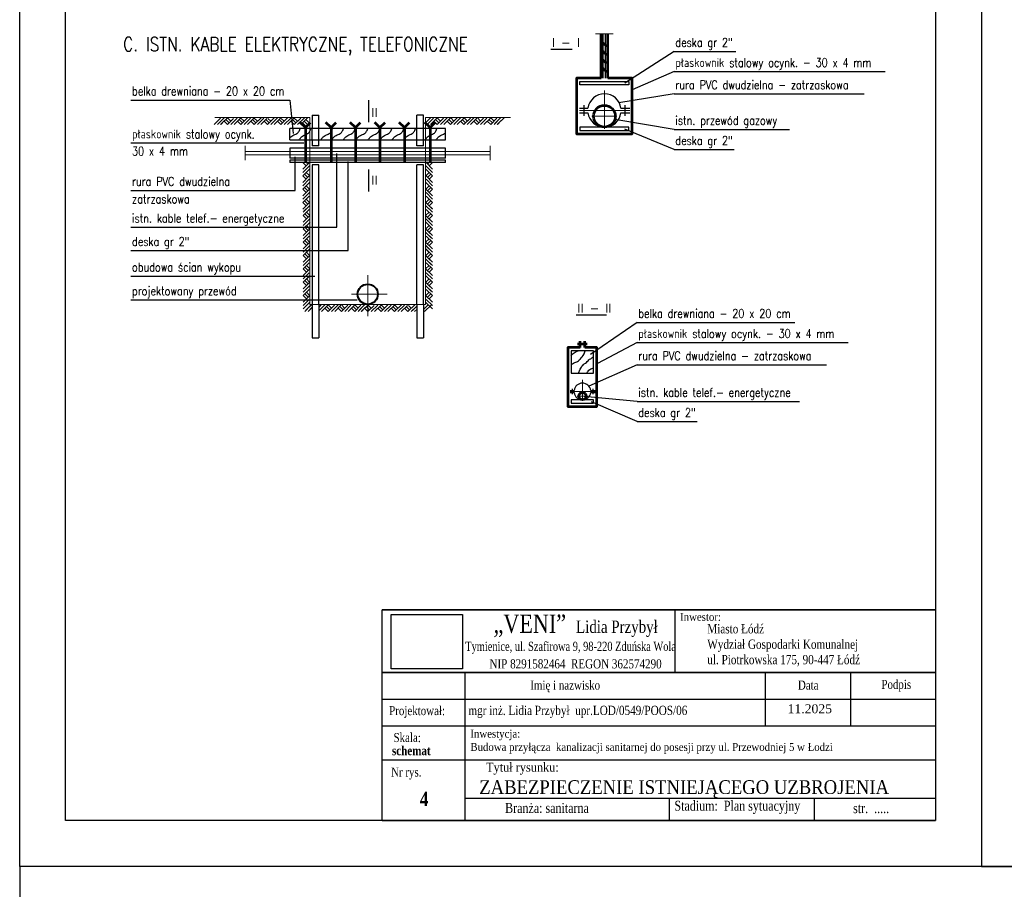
# Model space of a CAD drawing. Header units: millimetres. Extents: x -585 to 636, y -2124 to -85.
# Tile 5 of 19: x 6 to 221, y -981 to -791. Entities that reach past the tile are written whole.
import ezdxf

# ---------------------------------------------------------------- set-up
doc = ezdxf.new("R2010")
doc.units = ezdxf.units.MM
doc.header["$LTSCALE"] = 2
doc.header["$XCLIPFRAME"] = 2
doc.linetypes.add('ACAD_ISO02W100', pattern=[15, 12, -3])
doc.linetypes.add('ACAD_ISO10W100', pattern=[18.5, 12, -3, 0.5, -3])
for name, color, linetype, lineweight in [('A-osie', 4, 'ACAD_ISO10W100', 20), ('Druty-płaskownik', 1, 'Continuous', 53), ('linie pomocn', 2, 'Continuous', 30), ('linie przerywane', 6, 'ACAD_ISO02W100', 20), ('Proj Wodociąg', 5, 'Continuous', 40), ('proj_opis', 7, 'Continuous', 25), ('TEREN', 3, 'Continuous', 15), ('V_tabelka', 250, 'Continuous', 25)]:
    doc.layers.add(name, color=color, linetype=linetype, lineweight=lineweight)
for name, color, linetype in [('AS-opis', 1, 'Continuous'), ('KRESKOWANIE', 7, 'Continuous'), ('Tytuł', 1, 'Continuous')]:
    doc.layers.add(name, color=color, linetype=linetype)
doc.styles.get("Standard").update_dxf_attribs({"font": 'simplex.shx', "width": 0.8})
doc.styles.add('Styl1', font='times.ttf', dxfattribs={"width": 0.8})
picture_1 = doc.add_image_def('image1.jpg', size_in_pixel=(925, 532))

msp = doc.modelspace()

# ---------------------------------------------------------------- linework, layer by layer
for points in [[(216.0076, -976.2637), (6.0076, -976.2637), (6.0076, -679.2637), (216.0076, -679.2637)], [(216.0076, -976.2637), (636.0076, -976.2637), (636.0076, -679.2637), (216.0076, -679.2637)], [(206.0076, -966.2637), (16.0076, -966.2637), (16.0076, -689.2637), (206.0076, -689.2637)], [(6.0076, -1273.2637), (426.0076, -1273.2637), (426.0076, -976.2637), (6.0076, -976.2637)]]:
    msp.add_lwpolyline(points, close=True)
at = {"layer": 'A-osie', "ltscale": 5}
for p, q in [((131.7399, -794.362), (135.6279, -794.362)), ((133.6839, -815.1456), (133.6839, -806.7603)), ((128.2798, -811.129), (139.2118, -811.129)), ((130.9209, -812.3983), (136.4311, -812.3983)), ((55.2736, -822.0121), (55.2736, -818.8484)), ((108.7336, -822.0121), (108.7336, -818.8484)), ((82.0036, -856.0461), (82.0036, -847.1266)), ((78.4821, -851.2702), (86.2679, -851.2702)), ((128.8933, -874.5771), (128.8933, -869.985)), ((126.1913, -872.5119), (131.6573, -872.5119)), ((127.7699, -873.5245), (129.9782, -873.5245))]:
    msp.add_line(p, q, dxfattribs=at)
at = {"layer": 'A-osie', "linetype": 'ACAD_ISO02W100', "ltscale": 5}
for p, q in [((108.7336, -820.0538), (55.2736, -820.0538)), ((108.7336, -820.7828), (55.2736, -820.7828))]:
    msp.add_line(p, q, dxfattribs=at)
at = {"layer": 'Druty-płaskownik'}
for p, q in [((132.9549, -804.082), (132.9549, -794.362)), ((134.4129, -804.082), (134.4129, -794.362)), ((68.3956, -814.8551), (67.264, -813.7235)), ((68.3956, -814.8551), (69.5272, -813.7235)), ((73.9846, -814.8551), (72.853, -813.7235)), ((73.9846, -814.8551), (75.1162, -813.7235)), ((79.3306, -814.8551), (78.199, -813.7235)), ((79.3306, -814.8551), (80.4622, -813.7235)), ((84.6766, -814.8551), (83.545, -813.7235)), ((84.6766, -814.8551), (85.8082, -813.7235)), ((90.0226, -814.8551), (88.891, -813.7235)), ((90.0226, -814.8551), (91.1542, -813.7235)), ((95.6116, -814.8551), (94.48, -813.7235)), ((95.6116, -814.8551), (96.7432, -813.7235)), ((68.3956, -814.8551), (68.3956, -822.4838)), ((73.9846, -814.8551), (73.9846, -822.4838)), ((79.3306, -814.8551), (79.3306, -822.4838)), ((84.6766, -814.8551), (84.6766, -822.4838)), ((90.0226, -814.8551), (90.0226, -822.4838)), ((95.6116, -814.8551), (95.6116, -822.4838)), ((127.8007, -862.095), (129.9401, -862.095)), ((128.4073, -862.9134), (128.4073, -861.5267)), ((129.3793, -862.9134), (129.3793, -861.5267))]:
    msp.add_line(p, q, dxfattribs=at)
for points in [[(132.9549, -804.082), (127.6089, -804.082), (127.6089, -816.232), (139.7589, -816.232), (139.7589, -804.082), (134.4129, -804.082)], [(128.4073, -862.9134), (125.7343, -862.9134), (125.7343, -875.7924), (132.0523, -875.7924), (132.0523, -862.9134), (129.3793, -862.9134)]]:
    msp.add_lwpolyline(points, dxfattribs=at)
for centre, radius in [((133.6839, -812.3983), 2.3757), ((128.8933, -873.5245), 0.8099)]:
    msp.add_circle(centre, radius, dxfattribs=at)
for points in [[(132.9549, -795.7161), (133.4084, -796.4552), (133.8727, -797.109), (134.4129, -796.9177)], [(132.9549, -797.5949), (133.4084, -798.334), (133.8727, -798.9879), (134.4129, -798.8291)], [(132.9549, -799.4474), (133.4084, -800.1865), (133.8727, -800.8403), (134.4129, -800.6063)], [(132.9549, -801.2998), (133.4084, -802.0389), (133.8727, -802.6927), (134.4129, -802.5176)]]:
    msp.add_open_spline(points, degree=3, dxfattribs=at)
at = {"layer": 'KRESKOWANIE'}
for p, q in [((133.4409, -804.082), (133.4409, -794.362)), ((133.9269, -804.082), (133.9269, -794.362)), ((148.9412, -798.223), (138.1558, -805.1438)), ((148.9412, -798.223), (162.4087, -798.223)), ((148.9412, -802.6278), (139.7589, -806.5804)), ((148.9412, -802.6278), (194.9621, -802.6278)), ((148.9412, -807.4811), (136.8701, -809.4573)), ((148.9412, -807.4811), (190.4305, -807.4811)), ((30.2976, -808.8417), (65.0086, -808.8417)), ((65.0086, -808.8417), (65.6936, -816.1736)), ((148.9412, -815.2571), (135.9537, -813.0995)), ((148.9412, -819.6575), (138.1558, -815.2391)), ((148.9412, -815.2571), (174.093, -815.2571)), ((30.2976, -818.2295), (68.0253, -818.2295)), ((66.1387, -828.5849), (66.1387, -821.2571)), ((75.2245, -836.6201), (75.2245, -820.5315)), ((148.9412, -819.6575), (162.0308, -819.6575)), ((77.7176, -841.7229), (77.7176, -822.2483)), ((30.2976, -828.5849), (66.1387, -828.5849)), ((30.2976, -836.6201), (75.2245, -836.6201)), ((30.2976, -841.7229), (77.7176, -841.7229)), ((30.2976, -847.2987), (70.4484, -847.2987)), ((30.2976, -852.4961), (79.7069, -852.4961)), ((140.8557, -857.4196), (130.6523, -864.4603)), ((140.8557, -857.4196), (175.2415, -857.4196)), ((140.8557, -861.8245), (132.2106, -866.4328)), ((140.8557, -861.8245), (186.8765, -861.8245)), ((140.8557, -866.6778), (130.272, -871.3199)), ((140.8557, -866.6778), (182.164, -866.6778)), ((140.8557, -874.6796), (129.3018, -873.5905)), ((140.8557, -879.08), (130.8601, -874.7378)), ((140.8557, -874.6796), (176.2803, -874.6796)), ((140.8557, -879.08), (153.9453, -879.08))]:
    msp.add_line(p, q, dxfattribs=at)
for points, knots in [([(64.9936, -817.1167), (65.0118, -817.0951), (65.1368, -816.9469), (65.3889, -816.6585), (65.9905, -816.4176), (66.6881, -816.1689), (67.0578, -815.5916), (67.1852, -815.219), (67.2454, -815.0981)], [30.50281982, 30.50281982, 30.50281982, 30.50281982, 33.96372125, 54.24219234, 76.8804168, 113.03727686, 142.20558102, 158.98126437, 158.98126437, 158.98126437, 158.98126437]), ([(67.0205, -817.5281), (67.1489, -817.369), (67.3822, -817.0829), (67.7532, -816.6585), (68.3548, -816.4176), (69.0524, -816.1689), (69.4222, -815.5916), (69.5495, -815.219), (69.6098, -815.0981)], [8.6174082, 8.6174082, 8.6174082, 8.6174082, 33.96372125, 54.24219234, 76.8804168, 113.03727686, 142.20558102, 158.98126437, 158.98126437, 158.98126437, 158.98126437]), ([(71.7492, -817.5281), (71.8776, -817.369), (72.1108, -817.0829), (72.4818, -816.6585), (73.0835, -816.4176), (73.781, -816.1689), (74.1508, -815.5916), (74.2782, -815.219), (74.3384, -815.0981)], [8.6174082, 8.6174082, 8.6174082, 8.6174082, 33.96372125, 54.24219234, 76.8804168, 113.03727686, 142.20558102, 158.98126437, 158.98126437, 158.98126437, 158.98126437]), ([(74.1135, -817.5281), (74.2419, -817.369), (74.4752, -817.0829), (74.8462, -816.6585), (75.4478, -816.4176), (76.1454, -816.1689), (76.5151, -815.5916), (76.6425, -815.219), (76.7027, -815.0981)], [8.6174082, 8.6174082, 8.6174082, 8.6174082, 33.96372125, 54.24219234, 76.8804168, 113.03727686, 142.20558102, 158.98126437, 158.98126437, 158.98126437, 158.98126437]), ([(76.667, -817.5281), (76.7954, -817.369), (77.0286, -817.0829), (77.3996, -816.6585), (78.0013, -816.4176), (78.6988, -816.1689), (79.0686, -815.5916), (79.1959, -815.219), (79.2562, -815.0981)], [8.6174082, 8.6174082, 8.6174082, 8.6174082, 33.96372125, 54.24219234, 76.8804168, 113.03727686, 142.20558102, 158.98126437, 158.98126437, 158.98126437, 158.98126437]), ([(79.4229, -817.5281), (79.5513, -817.369), (79.7845, -817.0829), (80.1555, -816.6585), (80.7572, -816.4176), (81.4547, -816.1689), (81.8245, -815.5916), (81.9519, -815.219), (82.0121, -815.0981)], [8.6174082, 8.6174082, 8.6174082, 8.6174082, 33.96372125, 54.24219234, 76.8804168, 113.03727686, 142.20558102, 158.98126437, 158.98126437, 158.98126437, 158.98126437]), ([(82.0709, -817.5281), (82.1993, -817.369), (82.4326, -817.0829), (82.8036, -816.6585), (83.4052, -816.4176), (84.1028, -816.1689), (84.4725, -815.5916), (84.5999, -815.219), (84.6601, -815.0981)], [8.6174082, 8.6174082, 8.6174082, 8.6174082, 33.96372125, 54.24219234, 76.8804168, 113.03727686, 142.20558102, 158.98126437, 158.98126437, 158.98126437, 158.98126437]), ([(84.6874, -817.5281), (84.8158, -817.369), (85.0491, -817.0829), (85.4201, -816.6585), (86.0217, -816.4176), (86.7193, -816.1689), (87.089, -815.5916), (87.2164, -815.219), (87.2767, -815.0981)], [8.6174082, 8.6174082, 8.6174082, 8.6174082, 33.96372125, 54.24219234, 76.8804168, 113.03727686, 142.20558102, 158.98126437, 158.98126437, 158.98126437, 158.98126437]), ([(87.3039, -817.5281), (87.4324, -817.369), (87.6656, -817.0829), (88.0366, -816.6585), (88.6382, -816.4176), (89.3358, -816.1689), (89.7056, -815.5916), (89.8329, -815.219), (89.8932, -815.0981)], [8.6174082, 8.6174082, 8.6174082, 8.6174082, 33.96372125, 54.24219234, 76.8804168, 113.03727686, 142.20558102, 158.98126437, 158.98126437, 158.98126437, 158.98126437]), ([(89.8574, -817.5281), (89.9858, -817.369), (90.2191, -817.0829), (90.5901, -816.6585), (91.1917, -816.4176), (91.8893, -816.1689), (92.259, -815.5916), (92.3864, -815.219), (92.4466, -815.0981)], [8.6174082, 8.6174082, 8.6174082, 8.6174082, 33.96372125, 54.24219234, 76.8804168, 113.03727686, 142.20558102, 158.98126437, 158.98126437, 158.98126437, 158.98126437]), ([(94.5321, -817.5281), (94.6605, -817.369), (94.8938, -817.0829), (95.2648, -816.6585), (95.8664, -816.4176), (96.564, -816.1689), (96.9337, -815.5916), (97.0611, -815.219), (97.1213, -815.0981)], [8.6174082, 8.6174082, 8.6174082, 8.6174082, 33.96372125, 54.24219234, 76.8804168, 113.03727686, 142.20558102, 158.98126437, 158.98126437, 158.98126437, 158.98126437]), ([(96.928, -817.5281), (97.0564, -817.369), (97.2896, -817.0829), (97.6606, -816.6585), (98.2623, -816.4176), (98.7588, -816.2405), (98.9921, -816.0246), (99.0136, -816.0031)], [8.6174082, 8.6174082, 8.6174082, 8.6174082, 33.96372125, 54.24219234, 76.8804168, 113.03727686, 116.8619177, 116.8619177, 116.8619177, 116.8619177]), ([(126.4633, -866.7141), (126.5471, -866.619), (126.7635, -866.3955), (127.3286, -866.1692), (128.0262, -865.9205), (128.3944, -865.3456), (129.1619, -864.6596), (129.488, -863.6424)], [38.76212606, 38.76212606, 38.76212606, 38.76212606, 54.24219234, 76.8804168, 113.03727686, 142.20558102, 158.64048664, 158.64048664, 158.64048664, 158.64048664]), ([(126.4633, -864.7487), (126.583, -864.5401), (126.7489, -864.3409), (127.0449, -864.0023), (127.5045, -863.8182), (127.8185, -863.702), (127.9485, -863.6424)], [22.4018762, 22.4018762, 22.4018762, 22.4018762, 33.96372125, 54.24219234, 76.8804168, 94.35940373, 94.35940373, 94.35940373, 94.35940373]), ([(128.0171, -868.5024), (128.6882, -867.1059), (128.9158, -866.8272), (129.2805, -866.4101), (129.8821, -866.1692), (130.3781, -865.3717), (130.9277, -865.3442), (131.0586, -865.0196), (131.3233, -864.8459)], [9.7919865, 9.7919865, 9.7919865, 9.7919865, 33.96372125, 54.24219234, 76.8804168, 113.03727686, 142.20558102, 155.85712297, 155.85712297, 155.85712297, 155.85712297]), ([(129.8332, -868.5024), (129.9921, -868.2134), (130.1665, -868.0035), (130.4718, -867.6542), (130.9137, -867.4772), (131.2092, -867.3674), (131.3233, -867.3176)], [20.69507037, 20.69507037, 20.69507037, 20.69507037, 33.96372125, 54.24219234, 76.8804168, 92.04268586, 92.04268586, 92.04268586, 92.04268586])]:
    msp.add_open_spline(points, degree=3, knots=knots, dxfattribs=at)
at = {"layer": 'linie pomocn'}
for p, q in [((121.9643, -797.7585), (126.6262, -797.7585)), ((82.1746, -808.8466), (82.1746, -813.6748)), ((129.2213, -809.9413), (129.2213, -812.3021)), ((138.1465, -809.9413), (138.1465, -812.3021)), ((69.8536, -812.1688), (69.8536, -815.0981)), ((69.8536, -812.1688), (71.3116, -812.1688)), ((71.3116, -815.0981), (71.3116, -812.1688)), ((92.6956, -815.0981), (92.6956, -812.1688)), ((94.1536, -812.1688), (92.6956, -812.1688)), ((94.1536, -815.0981), (94.1536, -812.1688)), ((128.2798, -810.643), (130.0714, -810.643)), ((128.2798, -811.615), (130.0714, -811.615)), ((137.2963, -810.643), (139.2118, -810.643)), ((137.2963, -811.615), (139.2118, -811.615)), ((64.9936, -817.5281), (64.9936, -815.0981)), ((99.0136, -817.5281), (99.0136, -815.0981)), ((69.8536, -817.5281), (69.8536, -818.8388)), ((71.3116, -818.8388), (69.8536, -818.8388)), ((71.3116, -818.8388), (71.3116, -817.5281)), ((92.6956, -818.8388), (92.6956, -817.5281)), ((94.1536, -818.8388), (92.6956, -818.8388)), ((94.1536, -818.8388), (94.1536, -817.5281)), ((99.0136, -819.3248), (64.9936, -819.3248)), ((64.9936, -819.3248), (64.9936, -819.6893)), ((64.9936, -819.6893), (64.9936, -821.5118)), ((99.0136, -819.6893), (99.0136, -819.3248)), ((99.0136, -821.5118), (99.0136, -819.6893)), ((99.0136, -821.5118), (64.9936, -821.5118)), ((99.0136, -821.9978), (64.9936, -821.9978)), ((64.9936, -821.9978), (64.9936, -822.4838)), ((99.0136, -822.4838), (64.9936, -822.4838)), ((69.8536, -822.9698), (69.8536, -838.6558)), ((71.3116, -822.9698), (69.8536, -822.9698)), ((71.3116, -838.6558), (71.3116, -822.9698)), ((92.6956, -838.6558), (92.6956, -822.9698)), ((94.1536, -822.9698), (92.6956, -822.9698)), ((94.1536, -838.6558), (94.1536, -822.9698)), ((99.0136, -822.4838), (99.0136, -821.9978)), ((82.1746, -824.0059), (82.1746, -828.8341)), ((69.8536, -838.6558), (69.8536, -853.4788)), ((71.3116, -853.4788), (71.3116, -838.6558)), ((92.6956, -853.4788), (92.6956, -838.6558)), ((94.1536, -853.4788), (94.1536, -838.6558)), ((127.5466, -855.8012), (134.1331, -855.8012)), ((126.1913, -872.2689), (127.0871, -872.2689)), ((126.1913, -872.7549), (127.0871, -872.7549)), ((126.662, -871.9181), (126.662, -873.0985)), ((130.6996, -872.2689), (131.6573, -872.2689)), ((130.6996, -872.7549), (131.6573, -872.7549)), ((131.1246, -871.9181), (131.1246, -873.0985))]:
    msp.add_line(p, q, dxfattribs=at)
for points in [[(128.3379, -804.811), (139.0299, -804.811), (139.0299, -805.54), (128.3379, -805.54)], [(128.3379, -815.503), (139.0299, -815.503), (139.0299, -814.774), (128.3379, -814.774)], [(126.4633, -868.5024), (131.3233, -868.5024), (131.3233, -863.6424), (126.4633, -863.6424)], [(126.4633, -875.0634), (131.3233, -875.0634), (131.3233, -874.3344), (126.4633, -874.3344)]]:
    msp.add_lwpolyline(points, close=True, dxfattribs=at)
for points in [[(99.0136, -815.0981), (64.9936, -815.0981)], [(64.9936, -817.5281), (99.0136, -817.5281)]]:
    msp.add_lwpolyline(points, dxfattribs=at)
for centre, radius, start, end in [((133.6839, -811.129), 3.645, 7.662256, 172.337744), ((133.6839, -811.129), 3.645, 187.662256, 352.337744), ((128.8933, -872.5119), 1.8225, 7.662256, 172.337744), ((128.8933, -872.5119), 1.8225, 187.662256, 352.337744)]:
    msp.add_arc(centre, radius, start, end, dxfattribs=at)
at = {"layer": 'linie przerywane', "lineweight": 30, "ltscale": 6}
for p, q in [((69.8536, -817.5281), (69.8536, -815.0981)), ((71.3116, -817.5281), (71.3116, -815.0981)), ((92.6956, -817.5281), (92.6956, -815.0981)), ((94.1536, -817.5281), (94.1536, -815.0981)), ((69.8536, -853.4788), (69.8536, -860.7688)), ((71.3116, -853.4788), (71.3116, -860.7688)), ((92.6956, -853.4788), (92.6956, -860.7688)), ((94.1536, -853.4788), (94.1536, -860.7688)), ((69.8536, -860.7688), (71.3116, -860.7688)), ((92.6956, -860.7688), (94.1536, -860.7688))]:
    msp.add_line(p, q, dxfattribs=at)
at = {"layer": 'Proj Wodociąg'}
msp.add_circle((82.0036, -851.2702), 2.2085, dxfattribs=at)
at = {"layer": 'proj_opis'}
msp.add_line((179.4848, -961.3269), (179.4848, -966.2637), dxfattribs=at)
at = {"layer": 'TEREN'}
for p, q in [((69.3676, -812.6548), (48.6281, -812.6548)), ((69.3676, -853.4788), (69.3676, -812.6548)), ((94.6396, -853.4788), (94.6396, -812.6548)), ((94.6396, -812.6548), (113.1573, -812.6548)), ((95.7275, -814.1756), (97.2155, -812.6876)), ((97.9145, -813.4466), (97.165, -812.6971)), ((100.1015, -814.1756), (101.609, -812.6681)), ((48.4831, -814.1756), (49.8318, -812.827)), ((49.2121, -814.1756), (50.6208, -812.7669)), ((49.4058, -813.9819), (50.6208, -812.7669)), ((49.8918, -814.2249), (51.4093, -812.7074)), ((49.9411, -814.1756), (50.7652, -813.3515)), ((51.3498, -814.2249), (50.6208, -813.4959)), ((51.7143, -813.8604), (50.9853, -813.1314)), ((51.3498, -814.2249), (52.72, -812.8547)), ((52.0824, -813.4959), (51.3534, -812.7669)), ((52.0788, -814.2249), (53.488, -812.8158)), ((52.8078, -814.2249), (54.317, -812.7158)), ((54.2658, -814.2249), (53.5368, -813.4959)), ((54.6303, -813.8604), (53.9013, -813.1314)), ((54.9875, -813.4959), (54.2585, -812.7669)), ((54.2658, -814.2249), (55.7238, -812.7669)), ((54.9948, -814.2249), (56.3959, -812.8238)), ((55.7238, -814.2249), (57.1236, -812.8251)), ((57.1818, -814.2249), (56.4528, -813.4959)), ((57.5463, -813.8604), (56.8173, -813.1314)), ((57.1818, -814.2249), (58.7016, -812.7051)), ((57.9078, -813.4959), (57.2278, -812.8159)), ((57.9108, -814.2249), (59.3479, -812.7879)), ((58.6398, -814.2249), (59.9978, -812.8669)), ((60.0978, -814.2249), (59.3688, -813.4959)), ((60.4623, -813.8604), (59.7333, -813.1314)), ((60.0978, -814.2249), (61.604, -812.7187)), ((60.8259, -813.4959), (60.2011, -812.8712)), ((60.8268, -814.2249), (62.3181, -812.7336)), ((61.0698, -813.9819), (62.2848, -812.7669)), ((61.5558, -814.2249), (62.948, -812.8327)), ((61.5558, -814.2249), (62.3799, -813.4008)), ((63.0138, -814.2249), (62.2848, -813.4959)), ((63.3783, -813.8604), (62.6493, -813.1314)), ((63.0138, -814.2249), (64.4865, -812.7523)), ((63.7428, -813.4959), (63.1007, -812.8538)), ((63.7428, -814.2249), (65.2598, -812.708)), ((64.4718, -814.2249), (65.8978, -812.7989)), ((65.9298, -814.2249), (65.2008, -813.4959)), ((66.2943, -813.8604), (65.5653, -813.1314)), ((65.9298, -814.2249), (67.3779, -812.7769)), ((66.6588, -813.4959), (65.9737, -812.8108)), ((66.6588, -814.2249), (68.1766, -812.7072)), ((67.3878, -814.2249), (68.8458, -812.7669)), ((67.7392, -813.855), (68.4682, -814.584)), ((68.8458, -814.2249), (68.1168, -813.4959)), ((69.2103, -813.8604), (68.4813, -813.1314)), ((94.6396, -813.8055), (95.6903, -812.7549)), ((95.0857, -814.0884), (96.3521, -812.822)), ((97.1855, -814.1756), (96.4565, -813.4466)), ((97.55, -813.8111), (96.821, -813.0821)), ((97.1855, -814.1756), (98.543, -812.8175)), ((97.9145, -814.1756), (99.3232, -812.7669)), ((98.1575, -813.9326), (99.3782, -812.7119)), ((98.6435, -814.1756), (100.075, -812.7441)), ((98.6435, -814.1756), (99.4676, -813.3515)), ((100.1015, -814.1756), (99.3725, -813.4466)), ((100.466, -813.8111), (99.737, -813.0821)), ((100.8305, -813.4466), (100.138, -812.7541)), ((100.8305, -814.1756), (102.2772, -812.7289)), ((101.5595, -814.1756), (103.0304, -812.7047)), ((103.0175, -814.1756), (102.2885, -813.4466)), ((103.382, -813.8111), (102.653, -813.0821)), ((103.0175, -814.1756), (104.412, -812.7811)), ((103.7787, -813.4466), (103.0497, -812.7176)), ((103.7465, -814.1756), (105.1892, -812.733)), ((104.4755, -814.1756), (105.8102, -812.8409)), ((105.9335, -814.1756), (105.2045, -813.4466)), ((106.298, -813.8111), (105.569, -813.0821)), ((105.9335, -814.1756), (107.3178, -812.7913)), ((106.6425, -813.4466), (106.0206, -812.8274)), ((106.6625, -814.1756), (107.9997, -812.8384)), ((107.3915, -814.1756), (108.8495, -812.7176)), ((108.8495, -814.1756), (108.1205, -813.4466)), ((109.214, -813.8111), (108.485, -813.0821)), ((108.8495, -814.1756), (110.1981, -812.827)), ((109.5815, -813.4466), (108.8525, -812.7176)), ((109.5785, -814.1756), (110.9872, -812.7669)), ((109.7722, -813.9819), (110.9872, -812.7669)), ((110.2582, -814.2249), (111.7757, -812.7074)), ((110.3075, -814.1756), (111.1316, -813.3515)), ((67.8445, -822.4556), (68.5735, -823.1846)), ((67.8445, -823.9136), (69.2025, -822.5556)), ((67.8445, -824.6426), (69.2815, -823.2055)), ((68.6017, -822.4838), (68.938, -822.8201)), ((96.1628, -824.6426), (94.7257, -823.2055)), ((96.1628, -823.9136), (94.8048, -822.5556)), ((95.4056, -822.4838), (95.0693, -822.8201)), ((96.1628, -822.4556), (95.4338, -823.1846)), ((67.8445, -825.3716), (69.3643, -823.8518)), ((67.8445, -825.3716), (68.5735, -826.1006)), ((67.8445, -826.8296), (69.2442, -825.4298)), ((68.209, -825.0071), (68.938, -825.7361)), ((68.5735, -824.6456), (69.2535, -825.3256)), ((96.1628, -825.3716), (94.643, -823.8518)), ((95.4338, -824.6456), (94.7538, -825.3256)), ((96.1628, -826.8296), (94.763, -825.4298)), ((95.7983, -825.0071), (95.0693, -825.7361)), ((96.1628, -825.3716), (95.4338, -826.1006)), ((67.8445, -827.5586), (69.2456, -826.1575)), ((67.8445, -828.2876), (69.3025, -826.8296)), ((68.5735, -827.5658), (69.3025, -828.2948)), ((96.1628, -828.2876), (94.7048, -826.8296)), ((95.4338, -827.5658), (94.7048, -828.2948)), ((96.1628, -827.5586), (94.7617, -826.1575)), ((67.8445, -829.7456), (69.3536, -828.2364)), ((67.8445, -828.2876), (68.5735, -829.0166)), ((67.8445, -830.4746), (69.2536, -829.0654)), ((67.8445, -831.2036), (69.2147, -829.8334)), ((68.209, -827.9231), (68.938, -828.6521)), ((96.1628, -829.7456), (94.6536, -828.2364)), ((96.1628, -830.4746), (94.7536, -829.0654)), ((96.1628, -831.2036), (94.7926, -829.8334)), ((95.7983, -827.9231), (95.0693, -828.6521)), ((96.1628, -828.2876), (95.4338, -829.0166)), ((67.8445, -832.6616), (69.362, -831.1441)), ((67.8445, -831.2036), (68.5735, -831.9326)), ((67.8938, -832.6123), (68.7179, -831.7882)), ((67.8938, -833.3413), (69.3025, -831.9326)), ((68.0875, -833.1476), (69.3025, -831.9326)), ((68.209, -830.8391), (68.938, -831.5681)), ((68.5735, -830.471), (69.3025, -831.2)), ((96.1628, -832.6616), (94.6453, -831.1441)), ((95.4338, -830.471), (94.7048, -831.2)), ((96.1135, -833.3413), (94.7048, -831.9326)), ((95.9198, -833.1476), (94.7048, -831.9326)), ((95.7983, -830.8391), (95.0693, -831.5681)), ((96.1135, -832.6123), (95.2894, -831.7882)), ((96.1628, -831.2036), (95.4338, -831.9326)), ((67.8938, -834.0703), (69.2424, -832.7216)), ((67.8938, -834.0703), (68.6228, -834.7993)), ((67.8938, -835.55), (69.3647, -834.0791)), ((67.8938, -834.092), (68.6228, -834.821)), ((68.2583, -833.7058), (68.9873, -834.4348)), ((68.2583, -833.7275), (68.9873, -834.4565)), ((68.4113, -835.0108), (69.3518, -834.0703)), ((68.6228, -833.3383), (69.3518, -834.0673)), ((96.1135, -835.5349), (94.6426, -834.064)), ((95.3845, -833.3383), (94.6555, -834.0673)), ((95.596, -835.0108), (94.6555, -834.0703)), ((96.1135, -834.0703), (94.7649, -832.7216)), ((95.749, -833.7058), (95.02, -834.4348)), ((96.1135, -834.0703), (95.3845, -834.7993)), ((96.1135, -834.0769), (95.3845, -834.8059)), ((67.8938, -836.279), (69.3405, -834.8323)), ((67.8938, -837.008), (69.4013, -835.5005)), ((68.6228, -836.279), (69.3153, -836.9715)), ((96.1135, -836.9929), (94.606, -835.4854)), ((96.1135, -836.2639), (94.6668, -834.8172)), ((95.3845, -836.2639), (94.692, -836.9564)), ((67.8938, -837.008), (68.6228, -837.737)), ((67.8938, -838.466), (69.3253, -837.0345)), ((67.8938, -838.466), (68.7179, -837.6419)), ((67.8938, -839.195), (69.3025, -837.7863)), ((68.1368, -838.952), (69.3575, -837.7313)), ((68.2583, -836.6435), (68.9873, -837.3725)), ((95.8705, -838.9369), (94.6498, -837.7162)), ((96.1135, -838.4509), (94.6819, -837.0194)), ((96.1135, -839.1799), (94.7048, -837.7712)), ((95.749, -836.6284), (95.02, -837.3574)), ((96.1135, -838.4509), (95.2894, -837.6268)), ((96.1135, -836.9929), (95.3845, -837.7219)), ((67.8938, -839.924), (69.2519, -838.5665)), ((67.8938, -841.3603), (69.3647, -839.8893)), ((67.8938, -841.382), (69.3818, -839.894)), ((67.8938, -839.9023), (68.6228, -840.6313)), ((67.8938, -839.924), (68.6228, -840.653)), ((67.8938, -842.0893), (69.3405, -840.6426)), ((68.2583, -839.5378), (68.9873, -840.2668)), ((68.2583, -839.5595), (68.9873, -840.2885)), ((68.6228, -839.195), (69.3723, -839.9446)), ((96.1135, -841.3669), (94.6255, -839.8789)), ((95.3845, -839.1799), (94.6349, -839.9295)), ((96.1135, -841.3603), (94.6426, -839.8893)), ((96.1135, -842.0893), (94.6668, -840.6426)), ((96.1135, -839.9089), (94.7553, -838.5514)), ((95.749, -839.5378), (95.02, -840.2668)), ((95.749, -839.5444), (95.02, -840.2734)), ((96.1135, -839.9023), (95.3845, -840.6313)), ((96.1135, -839.9089), (95.3845, -840.6379)), ((67.8938, -842.111), (69.2474, -840.7574)), ((67.8938, -842.8183), (69.4013, -841.3108)), ((68.2583, -842.4538), (68.9873, -843.1828)), ((68.6228, -842.0893), (69.3153, -842.7817)), ((96.1135, -842.8183), (94.606, -841.3108)), ((96.1135, -842.8335), (94.606, -841.326)), ((95.3845, -842.0893), (94.692, -842.7817)), ((95.3845, -842.1045), (94.692, -842.797)), ((96.1135, -842.8249), (94.6927, -841.4042)), ((96.1135, -842.0959), (94.7599, -840.7423)), ((95.749, -842.4538), (95.02, -843.1828)), ((95.749, -842.469), (95.02, -843.198)), ((67.8938, -842.8183), (68.6228, -843.5473)), ((67.8938, -844.2763), (69.3253, -842.8447)), ((67.8938, -844.2763), (68.7179, -843.4522)), ((67.8938, -845.0053), (69.3025, -843.5966)), ((67.8938, -845.7343), (69.2519, -844.3768)), ((68.1368, -844.7623), (69.3575, -843.5416)), ((95.8705, -844.7623), (94.6498, -843.5416)), ((96.1135, -844.2763), (94.6819, -842.8447)), ((96.1135, -845.0053), (94.7048, -843.5966)), ((96.1135, -845.7343), (94.7553, -844.3768)), ((96.1135, -844.2763), (95.2894, -843.4522)), ((96.1135, -842.8183), (95.3845, -843.5473)), ((67.8938, -847.1923), (69.3818, -845.7043)), ((67.8938, -845.7343), (68.6228, -846.4633)), ((67.8938, -847.9213), (69.2474, -846.5676)), ((68.2583, -845.3698), (68.9873, -846.0988)), ((68.6228, -845.0053), (69.3723, -845.7548)), ((96.1135, -847.1923), (94.6255, -845.7043)), ((95.3845, -845.0053), (94.6349, -845.7548)), ((96.1135, -847.9213), (94.7599, -846.5676)), ((95.749, -845.3698), (95.02, -846.0988)), ((96.1135, -845.7343), (95.3845, -846.4633)), ((67.8938, -848.6589), (69.4013, -847.1514)), ((67.8938, -848.6503), (69.3145, -847.2295)), ((67.8938, -848.6589), (68.6228, -849.3879)), ((67.8938, -850.1169), (69.3253, -848.6853)), ((68.2583, -848.2944), (68.9873, -849.0234)), ((68.6228, -847.9299), (69.3153, -848.6223)), ((96.1135, -848.6589), (94.606, -847.1514)), ((96.1135, -850.1169), (94.6819, -848.6853)), ((95.3845, -847.9299), (94.692, -848.6223)), ((96.1135, -848.6503), (94.6927, -847.2295)), ((95.749, -848.2944), (95.02, -849.0234)), ((96.1135, -848.6589), (95.3845, -849.3879)), ((67.8938, -850.1169), (68.7179, -849.2928)), ((67.8938, -850.8459), (69.3025, -849.4372)), ((67.8938, -851.5749), (69.2519, -850.2174)), ((68.1368, -850.6029), (69.3575, -849.3822)), ((68.2583, -851.2104), (68.9873, -851.9394)), ((68.6228, -850.8459), (69.3723, -851.5954)), ((95.3845, -850.8459), (94.6349, -851.5954)), ((95.8705, -850.6029), (94.6498, -849.3822)), ((96.1135, -850.8459), (94.7048, -849.4372)), ((96.1135, -851.5749), (94.7553, -850.2174)), ((95.749, -851.2104), (95.02, -851.9394)), ((96.1135, -850.1169), (95.2894, -849.2928)), ((67.8938, -853.0329), (69.3818, -851.5449)), ((67.8938, -851.5749), (68.6228, -852.3039)), ((67.8938, -853.7619), (69.2474, -852.4082)), ((67.8938, -854.4909), (69.3145, -853.0701)), ((69.8536, -853.4788), (69.3676, -853.4788)), ((69.8536, -853.4788), (69.3676, -853.4788)), ((69.8536, -853.4788), (94.1536, -853.4788)), ((71.3116, -854.1337), (71.9346, -853.5108)), ((71.8851, -855.0182), (73.356, -853.5473)), ((87.8738, -855.0675), (89.3936, -853.5477)), ((94.1536, -853.4788), (94.6396, -853.4788)), ((96.1135, -853.0329), (94.6255, -851.5449)), ((96.1135, -854.4909), (94.6927, -853.0701)), ((96.1135, -853.7619), (94.7599, -852.4082)), ((96.1135, -851.5749), (95.3845, -852.3039)), ((68.2401, -855.0182), (69.6488, -853.6095)), ((68.4831, -854.7752), (69.7038, -853.5546)), ((68.9691, -855.0182), (69.8536, -854.1337)), ((68.9691, -855.0182), (69.7932, -854.1942)), ((71.3116, -854.8627), (72.6028, -853.5715)), ((73.3431, -855.0182), (72.6141, -854.2892)), ((73.7076, -854.6537), (72.9786, -853.9247)), ((73.3431, -855.0182), (74.7376, -853.6237)), ((74.1043, -854.2892), (73.3753, -853.5602)), ((74.0721, -855.0182), (75.5147, -853.5756)), ((74.8011, -855.0182), (76.1358, -853.6835)), ((76.2591, -855.0182), (75.5301, -854.2892)), ((76.6236, -854.6537), (75.8946, -853.9247)), ((76.2591, -855.0182), (77.6434, -853.634)), ((76.9681, -854.2892), (76.3462, -853.67)), ((76.9881, -855.0182), (78.3253, -853.6811)), ((77.7171, -855.0182), (79.1751, -853.5602)), ((79.1751, -855.0182), (78.4461, -854.2892)), ((79.5396, -854.6537), (78.8106, -853.9247)), ((79.1751, -855.0182), (80.5237, -853.6696)), ((79.9071, -854.2892), (79.1781, -853.5602)), ((79.9041, -855.0182), (81.3128, -853.6095)), ((80.0978, -854.8245), (81.3128, -853.6095)), ((80.5838, -855.0675), (82.1013, -853.55)), ((80.6331, -855.0182), (81.4572, -854.1942)), ((82.0418, -855.0675), (81.3128, -854.3385)), ((82.4063, -854.703), (81.6773, -853.974)), ((82.0418, -855.0675), (83.412, -853.6973)), ((82.7744, -854.3385), (82.0454, -853.6095)), ((82.7708, -855.0675), (84.1799, -853.6584)), ((83.4998, -855.0675), (85.009, -853.5584)), ((84.9578, -855.0675), (84.2288, -854.3385)), ((85.3223, -854.703), (84.5933, -853.974)), ((85.6795, -854.3385), (84.9505, -853.6095)), ((84.9578, -855.0675), (86.4158, -853.6095)), ((85.6868, -855.0675), (87.0879, -853.6665)), ((86.4158, -855.0675), (87.8156, -853.6678)), ((87.8738, -855.0675), (87.1448, -854.3385)), ((88.2383, -854.703), (87.5093, -853.974)), ((88.5998, -854.3385), (87.9198, -853.6585)), ((88.6028, -855.0675), (90.0398, -853.6305)), ((89.3318, -855.0675), (90.6898, -853.7096)), ((90.7898, -855.0675), (90.0608, -854.3385)), ((91.1543, -854.703), (90.4253, -853.974)), ((90.7898, -855.0675), (92.296, -853.5614)), ((91.5178, -854.3385), (90.8931, -853.7138)), ((91.5188, -855.0675), (92.6956, -853.8907)), ((91.7618, -854.8245), (92.6956, -853.8907)), ((92.2478, -855.0675), (92.6956, -854.6197)), ((92.2478, -855.0675), (92.6956, -854.6197)), ((94.1536, -854.6197), (95.1784, -853.5949)), ((94.4348, -855.0675), (95.9517, -853.5506))]:
    msp.add_line(p, q, dxfattribs=at)
at = {"layer": 'V_tabelka'}
for p, q in [((206.0075, -920.1803), (85.1648, -920.1806)), ((149.0961, -920.1804), (149.0962, -933.875)), ((85.1649, -933.8751), (206.0075, -933.8749)), ((206.0076, -933.8749), (85.165, -933.8752)), ((103.3047, -966.2638), (103.3046, -933.8749)), ((168.816, -933.8747), (168.816, -945.5849)), ((187.4118, -933.8747), (187.4118, -945.5849)), ((85.165, -939.7303), (206.0076, -939.7299)), ((85.165, -945.5851), (206.0076, -945.5848)), ((85.165, -945.5848), (206.0076, -945.5848)), ((85.165, -945.5851), (206.0076, -945.5848)), ((85.165, -945.5848), (206.0076, -945.5848)), ((85.165, -945.5851), (206.0076, -945.5848)), ((85.165, -945.5848), (206.0076, -945.5848)), ((85.165, -945.5851), (206.0076, -945.5848)), ((85.165, -945.5848), (206.0076, -945.5848)), ((85.165, -952.995), (206.0076, -952.995)), ((85.165, -952.995), (103.3047, -952.995)), ((103.3047, -952.995), (206.0076, -952.995)), ((103.3047, -961.3271), (197.7311, -961.3269)), ((109.7281, -961.3271), (206.0076, -961.3268)), ((147.858, -961.327), (147.858, -966.2638)), ((85.1651, -966.2639), (206.0076, -966.2637)), ((103.3047, -966.2638), (197.7311, -966.2636))]:
    msp.add_line(p, q, dxfattribs=at)
msp.add_lwpolyline([(85.1648, -920.1806), (206.0076, -920.1806), (206.0076, -966.2637), (85.1648, -966.2637)], close=True, dxfattribs=at)

# ---------------------------------------------------------------- texts
at = {"layer": 'AS-opis'}
for s, p in [('I - I', (122.2219, -797.2406)), ('II', (82.8219, -812.5183)), ('II', (82.8219, -827.301)), ('II - II', (127.8042, -855.2832))]:
    msp.add_text(s, height=1.92456, dxfattribs=at).set_placement(p)
at = {"layer": 'AS-opis', "width": 0.8}
for s, p in [('deska gr 2"', (149.1877, -797.2246)), ('płaskownik stalowy ocynk. - 30 x 4 mm', (149.1877, -801.6294)), ('belka drewniana - 20 x 20 cm', (30.544, -807.8432)), ('rura PVC dwudzielna - zatrzaskowa', (149.1877, -806.4827)), ('istn. przewód gazowy', (149.1877, -814.2587)), ('płaskownik stalowy ocynk.', (30.544, -817.2311)), ('deska gr 2"', (149.1877, -818.6591)), ('30 x 4 mm', (30.544, -820.9566)), ('rura PVC dwudzielna  ', (30.544, -827.5865)), ('zatrzaskowa ', (30.544, -831.4251)), ('istn. kable telef.- energetyczne', (30.544, -835.6217)), ('deska gr 2"', (30.544, -840.7244)), ('obudowa ścian wykopu', (30.544, -846.3003)), ('projektowany przewód', (30.544, -851.4977)), ('belka drewniana - 20 x 20 cm', (141.1021, -856.4212)), ('płaskownik stalowy ocynk. - 30 x 4 mm', (141.1021, -860.8261)), ('rura PVC dwudzielna - zatrzaskowa ', (141.1021, -865.6793)), ('istn. kable telef.- energetyczne', (141.1021, -873.6812)), ('deska gr 2"', (141.1021, -878.0816))]:
    msp.add_text(s, height=1.92456, dxfattribs=at).set_placement(p)
at = {"layer": 'Tytuł', "width": 0.8}
msp.add_text('C. ISTN. KABLE ELEKTRYCZNE, TELEFONICZNE', height=3.079296, dxfattribs=at).set_placement((28.5897, -798.1861))
at = {"layer": 'V_tabelka', "color": 150, "linetype": 'ByBlock', "true_color": 0x0066ff, "style": 'Styl1', "width": 0.8}
for s, height, p in [('„VENI”', 4, (109.4782, -925.245)), (' Lidia Przybył', 2.7, (126.6734, -925.245))]:
    msp.add_text(s, height=height, rotation=0.000131, dxfattribs=at).set_placement(p)
at = {"layer": 'V_tabelka', "linetype": 'ByBlock', "style": 'Styl1'}
for s, width, p in [('Tymienice, ul. Szafirowa 9, 98-220 Zduńska Wola', 0.75, (103.3064, -929.1815)), ('NIP 8291582464  REGON 362574290', 0.8, (108.5947, -933.0022))]:
    msp.add_text(s, height=1.99995, rotation=0.000131, dxfattribs=dict(at, width=width)).set_placement(p)
at = {"layer": 'V_tabelka', "style": 'Styl1'}
msp.add_text('11.2025', height=1.97472, rotation=0.000131, dxfattribs=at).set_placement((173.6911, -942.8022))
at = {"layer": 'V_tabelka', "style": 'Styl1', "width": 0.9}
msp.add_text('ZABEZPIECZENIE ISTNIEJĄCEGO UZBROJENIA', height=3, rotation=0.000131, dxfattribs=at).set_placement((106.3491, -960.4334))
at = {"layer": 'V_tabelka', "rotation": 0.000131, "style": 'Styl1'}
for s, insert, char_height, width, attachment_point in [('{\\H1.01x;\\W0.9;Inwestor:}', (150.2104, -920.8735), 1.72, 93.486432, 1), ('{\\fTimes New Roman|b0|i0|c238|p18;Imię i nazwisko}', (125.1251, -936.9637), 1.974724, 34.557664, 5), ('{\\fTimes New Roman|b0|i0|c238|p18;Data}', (178.1924, -936.6618), 1.974724, 34.557664, 5), ('{\\fTimes New Roman|b0|i0|c238|p18;Podpis}', (197.4187, -936.8124), 1.974724, 34.557664, 5), ('{\\H1.01x;mgr inż. Lidia Przybył  upr.LOD/0549/POOS/06}', (103.9856, -941.1644), 2, 93.486432, 1), ('{\\H1.01x;\\W0.9;Inwestycja: \\PBudowa przyłącza  kanalizacji sanitarnej do posesji przy ul. Przewodniej 5 w Łodzi}', (104.4163, -946.3998), 1.72, 103.580151, 1)]:
    msp.add_mtext(s, dxfattribs=dict(at, insert=insert, char_height=char_height, width=width, attachment_point=attachment_point))
at = {"layer": 'V_tabelka', "linetype": 'ByBlock', "insert": (156.1466, -923.3386), "char_height": 1.99995, "width": 93.486432, "attachment_point": 1, "rotation": 0.000131, "style": 'Styl1'}
msp.add_mtext('{\\H1.01x;Miasto Łódź\\PWydział Gospodarki Komunalnej\\Pul. Piotrkowska 175, 90-447 Łódź}', dxfattribs=at)
at = {"layer": 'V_tabelka'}
for s, insert, char_height, width, attachment_point, rotation in [('{\\fTimes New Roman|b0|i0|c238|p18;Projektował:}', (92.7852, -942.5526), 1.974724, 19.747237, 5, 0.000131), ('{\\fTimes New Roman|b0|i0|c238|p18;Skala:}', (90.6194, -948.126), 1.974724, 19.751751, 5, 0.0001), ('{\\fTimes New Roman|b0|i0|c238|p18;Branża: sanitarna}', (112.005, -963.512), 2.172196, 46.702222, 4, 0.000131), ('{\\fTimes New Roman|b0|i0|c238|p18;Stadium:  Plan sytuacyjny}', (148.9727, -963.3555), 2.172196, 46.702222, 4, 0.000131), ('{\\fTimes New Roman|b0|i0|c238|p18;str.  .....}', (187.9785, -963.5557), 2.172196, 46.702222, 4, 0.000131)]:
    msp.add_mtext(s, dxfattribs=dict(at, insert=insert, char_height=char_height, width=width, attachment_point=attachment_point, rotation=rotation))
at = {"layer": 'V_tabelka', "attachment_point": 1}
for s, insert, char_height, width in [('{\\fTimes New Roman|b1|i0|c238|p18;schemat}', (87.2891, -949.9681), 2, 15.840135), ('{\\fTimes New Roman|b1|i0|c238|p18;4}', (93.3725, -959.9663), 3.131302, 4.206519)]:
    msp.add_mtext(s, dxfattribs=dict(at, insert=insert, char_height=char_height, width=width))
at = {"layer": 'V_tabelka', "char_height": 1.974724, "width": 24.132286, "attachment_point": 1, "style": 'Styl1'}
for s, insert in [('{\\fTimes New Roman|b0|i0|c238|p18;\\W0.9;Tytuł rysunku:}', (107.8379, -953.5906)), ('{\\fTimes New Roman|b0|i0|c238|p18;\\PNr rys.}', (87.1031, -951.3637))]:
    msp.add_mtext(s, dxfattribs=dict(at, insert=insert))

# ---------------------------------------------------------------- pictures from other files: only their frames are drawn
at = {"layer": 'V_tabelka'}
image = msp.add_image(picture_1, insert=(75.2623, -937.4179), size_in_units=(28.194, 16.2154), rotation=0, dxfattribs=at)
image.set_boundary_path([(388.156, -0.5), (900.5537, 388.852)])

doc.saveas('drawing.dxf')
